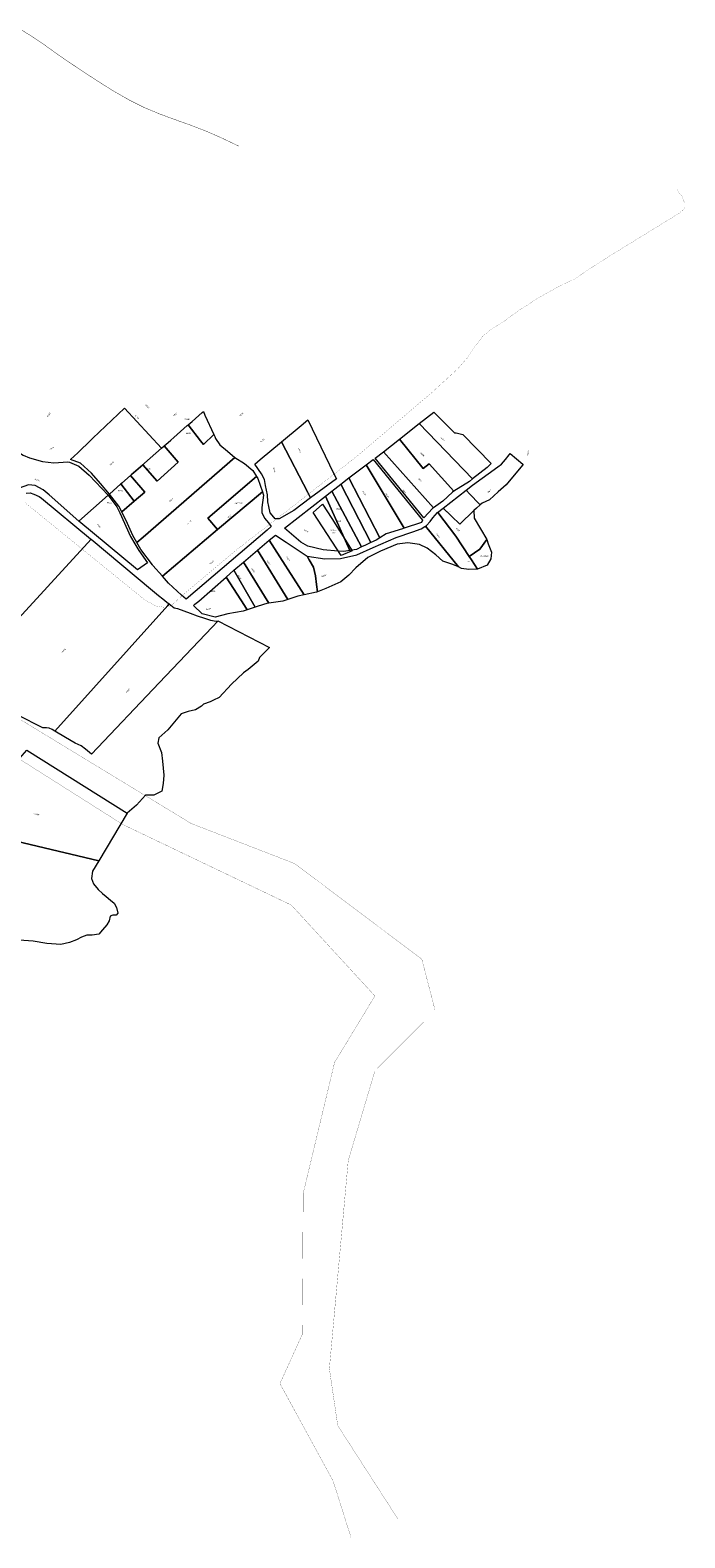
# Model space of a CAD drawing. Header units: metres. Extents: x 347609 to 748319, y 8548087 to 17123455.
# Tile 23 of 48: x 376635 to 377153, y 8567426 to 8568619. Entities that reach past the tile are written whole.
import ezdxf
from ezdxf.enums import TextEntityAlignment as Align

# ---------------------------------------------------------------- set-up
doc = ezdxf.new("R2010")
doc.units = ezdxf.units.M
doc.linetypes.add('ACAD_ISO02W100', pattern=[15, 12, -3])
doc.linetypes.add('ACAD_ISO04W100', pattern=[30, 24, -3, 0, -3])
for name, color, linetype, lineweight in [('02. FAJA MARGINAL', 5, 'ACAD_ISO02W100', 0), ('Predios Rurales', 90, 'Continuous', 15), ('Red vial nacional', 242, 'Continuous', 40), ('Red vial vecinal', 241, 'ACAD_ISO04W100', 30)]:
    doc.layers.add(name, color=color, linetype=linetype, lineweight=lineweight)
doc.layers.add('Predios Rurales Nombres', color=7, linetype='Continuous', true_color=0xffffff)
doc.layers.add('ZR_LIMA_PSAD56_A_WGS84', color=210, linetype='Continuous')
doc.styles.add('ARIAL', font='arial.ttf')
doc.styles.add('MtXpl_MS_Shell_Dlg_2', font='txt')

msp = doc.modelspace()

# ---------------------------------------------------------------- linework, layer by layer
at = {"layer": '02. FAJA MARGINAL', "color": 5, "true_color": 0x0000ff, "const_width": 0.15}
for points in [[(375944.2, 8568225.3), (376206.1, 8568182.8), (376411.9, 8568153.9), (376521.9, 8568095.4), (376587.4, 8568098), (376762.6, 8567991.4), (376844.2, 8567959.8), (376944.9, 8567884.1), (376955.4, 8567843.6), (376907.8, 8567795.7), (376886.7, 8567724.7), (376871.8, 8567560.1), (376878.4, 8567515.1), (376926.1, 8567441)], [(375877.5, 8567966.6), (376180.9, 8567947.6), (376274.9, 8567954.2), (376374.5, 8567976.9), (376485.9, 8568070.5), (376578.8, 8568072.8), (376708.5, 8567990.6), (376841.7, 8567926.9), (376907.8, 8567855), (376875.9, 8567802.4), (376851.1, 8567698.8), (376850.3, 8567587.1), (376832.7, 8567548.3), (376874.8, 8567471.1), (376889, 8567426.3)]]:
    msp.add_lwpolyline(points, dxfattribs=at)
at = {"layer": 'Predios Rurales', "lineweight": 15}
for points in [[(376667.2, 8568279.5), (376672.8, 8568284.8), (376683.5, 8568295), (376684.8, 8568296.2), (376709.8, 8568320), (376739.1, 8568288.4), (376725.6, 8568276.5), (376724.3, 8568275.3), (376716.9, 8568268.8), (376715.7, 8568267.8), (376714.5, 8568266.7), (376707.6, 8568260.6), (376707, 8568260.1), (376697.9, 8568252.1), (376690.8, 8568260.4), (376683.7, 8568268.6), (376674.9, 8568276.4)], [(376772.3, 8568291.2), (376770, 8568294.2), (376760.1, 8568306.8), (376763.2, 8568309.6), (376771.3, 8568316.7), (376772.3, 8568317.5), (376773.4, 8568314.4), (376780.4, 8568299.2)], [(376834, 8568293.5), (376849.4, 8568306.4), (376854.7, 8568310.8), (376875.4, 8568268), (376877.3, 8568264.1), (376857, 8568249), (376854.8, 8568253.3)], [(376985, 8568264), (376942.9, 8568307.9), (376954.3, 8568316.9), (376957.5, 8568313.7), (376970.7, 8568300.5), (376972, 8568300.5), (376977.2, 8568299.3), (376999.7, 8568276.3), (376996.6, 8568273.2)], [(376712.1, 8568228.7), (376707.8, 8568238), (376717.5, 8568246.4), (376725.8, 8568253.6), (376714.5, 8568266.7), (376715.7, 8568267.8), (376716.9, 8568268.8), (376724.3, 8568275.3), (376735.5, 8568262.2), (376752.1, 8568277.4), (376741.2, 8568290.2), (376744.3, 8568293), (376746.5, 8568294.8), (376748.7, 8568296.8), (376756.8, 8568303.9), (376759.4, 8568306.2), (376760.1, 8568306.8), (376770, 8568294.2), (376772.3, 8568291.2), (376780.4, 8568299.2), (376781.1, 8568297.6), (376781.8, 8568296.1), (376785.3, 8568291.1), (376791.2, 8568286.1), (376797.1, 8568281.1), (376724.6, 8568218.1), (376719.6, 8568213.7), (376716.4, 8568219.4)], [(376946, 8568272.2), (376927.2, 8568295.6), (376942.9, 8568307.9), (376985, 8568264), (376982.6, 8568262), (376970.3, 8568254.3), (376950.6, 8568276.1)], [(376673.6, 8568230.7), (376650.1, 8568251.6), (376645.5, 8568255.5), (376639.2, 8568258.8), (376633.8, 8568259.5), (376626.6, 8568256.7), (376620.5, 8568255.3), (376616.7, 8568256.2), (376615.7, 8568257.1), (376613.1, 8568259.2), (376603.1, 8568270.1), (376606.9, 8568276.4), (376613.1, 8568283.9), (376617.9, 8568287.2), (376622.5, 8568287.3), (376629.6, 8568282.8), (376634.7, 8568280.7), (376644.9, 8568277.8), (376653.8, 8568276.7), (376665, 8568277.7), (376666.3, 8568277.2), (376673.6, 8568274.2), (376681.9, 8568266.9), (376696.9, 8568251.2)], [(376735.5, 8568262.2), (376724.3, 8568275.3), (376725.6, 8568276.5), (376739.1, 8568288.4), (376741.2, 8568290.2), (376752.1, 8568277.4)], [(376812.8, 8568275.8), (376817, 8568279.3), (376834, 8568293.5), (376854.8, 8568253.3), (376857, 8568249), (376843.7, 8568239.2), (376832, 8568232.6), (376829, 8568232.5), (376826.6, 8568235.5), (376825.1, 8568237.3), (376823.8, 8568242.2), (376823.1, 8568246), (376822.8, 8568251.4), (376822.1, 8568255.1), (376821.4, 8568258.9), (376820.5, 8568263.5), (376818.2, 8568268.1)], [(376946.6, 8568233.3), (376907.9, 8568280.5), (376914.6, 8568285.6), (376954.1, 8568241.2), (376953.5, 8568240.8)], [(376954.1, 8568241.2), (376914.6, 8568285.6), (376927.2, 8568295.6), (376946, 8568272.2), (376950.6, 8568276.1), (376970.3, 8568254.3), (376969.2, 8568253.6), (376961.4, 8568246.4)], [(376722.7, 8568208.3), (376719.6, 8568213.7), (376724.6, 8568218.1), (376797.1, 8568281.1), (376804.7, 8568276.2), (376811.2, 8568270.7), (376814.2, 8568266.1), (376775.8, 8568233), (376783.4, 8568224.1), (376739.8, 8568187.2), (376732.2, 8568195.6), (376731.8, 8568196)], [(376911.8, 8568217.5), (376887.2, 8568264.8), (376900.8, 8568275.1), (376930.9, 8568225), (376929.5, 8568224.6), (376916.6, 8568220.6)], [(376930.9, 8568225), (376900.8, 8568275.1), (376906.3, 8568279.3), (376945.5, 8568231.5), (376944.6, 8568229.6)], [(376982.9, 8568252.1), (376979.9, 8568255.2), (376984.9, 8568259.2), (377005, 8568273.5), (377008, 8568275.7), (377011, 8568279.3), (377014, 8568283), (377014.8, 8568284.3), (377024.9, 8568275.7), (377024.7, 8568275.3), (377018, 8568266.9), (377011.5, 8568259.4), (377005.4, 8568253.8), (376998.4, 8568247.4), (376992.5, 8568244.8), (376991.1, 8568243.6), (376990.3, 8568244.3)], [(376717.5, 8568246.4), (376707, 8568260.1), (376707.6, 8568260.6), (376714.5, 8568266.7), (376725.8, 8568253.6)], [(376775.8, 8568233), (376814.2, 8568266.1), (376815.3, 8568264.4), (376818.8, 8568253.9), (376783.4, 8568224.1)], [(376904.7, 8568213.7), (376880.8, 8568259.9), (376887.2, 8568264.8), (376911.8, 8568217.5), (376908.8, 8568215.6)], [(376720, 8568192), (376673.6, 8568230.7), (376696.9, 8568251.2), (376703.7, 8568241.9), (376706, 8568237.2), (376714.6, 8568218.6), (376717.9, 8568212.7), (376721, 8568207.3), (376728, 8568197.7)], [(376705.3, 8568242.4), (376697.9, 8568252.1), (376707, 8568260.1), (376717.5, 8568246.4), (376707.8, 8568238)], [(376744.7, 8568181.7), (376743.1, 8568183.4), (376739.8, 8568187.2), (376783.4, 8568224.1), (376818.8, 8568253.9), (376819.7, 8568251.2), (376818.3, 8568241.4), (376818.5, 8568237.5), (376820.6, 8568233), (376823.6, 8568229.2), (376825.8, 8568226.5), (376822.5, 8568223.6), (376758.5, 8568168.9), (376754.9, 8568172.2)], [(376849.1, 8568214), (376836.3, 8568225.2), (376868.6, 8568250.4), (376887.9, 8568207.5), (376883.1, 8568206.7), (376878.8, 8568207), (376866.8, 8568208), (376854.7, 8568210.8)], [(376887.9, 8568207.5), (376868.6, 8568250.4), (376873.8, 8568254.5), (376897.2, 8568210.2), (376893.2, 8568208.3)], [(376897.2, 8568210.2), (376873.8, 8568254.5), (376880.8, 8568259.9), (376904.7, 8568213.7), (376900.4, 8568211.7)], [(376974.9, 8568228.3), (376961.9, 8568240.8), (376979.9, 8568255.2), (376982.9, 8568252.1), (376990.3, 8568244.3), (376991.1, 8568243.6), (376988.1, 8568240.9), (376986.1, 8568239.2)], [(376973.8, 8568194.4), (376947.9, 8568226.7), (376948.5, 8568227.1), (376951.4, 8568230.4), (376953.7, 8568233.3), (376957.3, 8568237.6), (376957.5, 8568237.4), (376971.7, 8568218.8), (376982.4, 8568202.7), (376984.2, 8568200.1), (376989, 8568192.7), (376982, 8568192.5), (376976.3, 8568193.2)], [(376971.7, 8568218.8), (376957.5, 8568237.4), (376957.3, 8568237.6), (376961.9, 8568240.8), (376974.9, 8568228.3), (376986.1, 8568239.2), (376986.2, 8568232.9), (376996.2, 8568216), (376990.7, 8568208.6), (376982.4, 8568202.7)], [(376925.5, 8568212.4), (376912.3, 8568206.8), (376902.3, 8568202), (376892.8, 8568193.7), (376887.2, 8568187.8), (376880.8, 8568182.7), (376869, 8568177.4), (376862.3, 8568174.6), (376861.7, 8568180.4), (376860.9, 8568187.5), (376859.3, 8568194.3), (376855.9, 8568200), (376854.2, 8568203), (376868.1, 8568200.8), (376880.7, 8568201.1), (376893.6, 8568204.1), (376906.3, 8568209.8), (376924.7, 8568217.8), (376937.8, 8568222.1), (376944.5, 8568224.6), (376947.4, 8568226.5), (376947.9, 8568226.7), (376973.8, 8568194.4), (376969.3, 8568196.4), (376961.5, 8568199), (376955.9, 8568204), (376949.2, 8568209.3), (376943.1, 8568212.1), (376933.8, 8568213.5)], [(376838.9, 8568168.7), (376814.9, 8568207.6), (376824.3, 8568215.5), (376851.9, 8568172.3), (376846.9, 8568171.3)], [(376851.9, 8568172.3), (376824.3, 8568215.5), (376829.2, 8568219.5), (376837.5, 8568214.1), (376854.2, 8568203), (376855.9, 8568200), (376859.3, 8568194.3), (376860.9, 8568187.5), (376861.7, 8568180.4), (376862.3, 8568174.6), (376861.7, 8568174.4)], [(376989, 8568192.7), (376984.2, 8568200.1), (376982.4, 8568202.7), (376990.7, 8568208.6), (376996.2, 8568216), (376997.4, 8568212.8), (377000, 8568206.1), (376999.6, 8568200.8), (376996.7, 8568195.9)], [(376823.9, 8568165.8), (376803.9, 8568198.3), (376814.9, 8568207.6), (376838.9, 8568168.7), (376834.9, 8568167.4)], [(376790.1, 8568186.3), (376796.3, 8568191.8), (376813, 8568162.6), (376806.8, 8568160.6), (376804.6, 8568164)], [(376813, 8568162.6), (376796.3, 8568191.8), (376803.9, 8568198.3), (376823.9, 8568165.8), (376823.2, 8568165.7), (376814.8, 8568163.2)], [(376771.2, 8568157.3), (376764.4, 8568163.9), (376765.5, 8568165), (376768.5, 8568167.4), (376790.1, 8568186.3), (376804.6, 8568164), (376806.8, 8568160.6), (376803.6, 8568159.5), (376791.6, 8568157.3), (376781.5, 8568154.8)], [(376654.8, 8568064.6), (376744, 8568163.8), (376745.1, 8568165.1), (376746.3, 8568164.2), (376749.1, 8568162), (376751.6, 8568161.5), (376761.7, 8568157.9), (376767.2, 8568155.8), (376773, 8568153.8), (376777.7, 8568152.4), (376782.3, 8568151.5), (376783.5, 8568151.6), (376779, 8568146.9), (376737.3, 8568102.7), (376683.7, 8568046.3), (376678.9, 8568050.2), (376675.5, 8568053), (376670.8, 8568055.1), (376663.2, 8568059.5)], [(376689.4, 8567961.9), (376575.1, 8567989.1), (376608.4, 8568022.1), (376632.5, 8568049.4), (376711.9, 8567999.6)]]:
    msp.add_lwpolyline(points, close=True, dxfattribs=at)
for points in [[(376632.1, 8568252.7), (376635.2, 8568253), (376638.2, 8568251.9), (376642.3, 8568250.1), (376644.2, 8568248.9), (376683, 8568216.6), (376683.4, 8568216.3), (376582.4, 8568106.3)], [(376582.4, 8568106.3), (376683.4, 8568216.3), (376731.9, 8568175.9), (376736.8, 8568171.8), (376740, 8568169.1), (376743.2, 8568166.5), (376745.1, 8568165.1), (376744, 8568163.8), (376654.8, 8568064.6), (376652.5, 8568065.9), (376650.2, 8568066.8), (376648, 8568067.2), (376645.3, 8568067), (376625.4, 8568077.2)], [(376575.1, 8567989.1), (376689.4, 8567961.9), (376684.4, 8567953.6), (376683.7, 8567947.9), (376685.4, 8567943.6), (376689, 8567939.2), (376692.3, 8567936.1), (376695.2, 8567933.7), (376698.7, 8567930.8), (376701.7, 8567928.3), (376703.5, 8567925.1), (376704.4, 8567920.5), (376703.1, 8567918.9), (376700.6, 8567919), (376698.5, 8567918), (376697.6, 8567914.5), (376695.8, 8567911.2), (376692.5, 8567907.2), (376689.5, 8567903.9), (376684.3, 8567903.1), (376679.9, 8567903.1), (376675.7, 8567901.5), (376671.9, 8567899.4), (376666.4, 8567897.3), (376659.5, 8567895.6), (376648.5, 8567896.4), (376637.5, 8567898.4), (376611.9, 8567900.3)]]:
    msp.add_lwpolyline(points, dxfattribs=at)
at = {"layer": 'Red vial nacional', "transparency": 33554623, "const_width": 0.3}
msp.add_lwpolyline([(376628.7, 8568619), (376637.5, 8568613.6), (376646.7, 8568607.3), (376656.4, 8568600.3), (376666.9, 8568593.1), (376677.9, 8568585.8), (376689.2, 8568578.4), (376701, 8568571), (376713.2, 8568564), (376725.6, 8568557.8), (376737.8, 8568552.7), (376749.8, 8568548.3), (376761.6, 8568544.1), (376773.3, 8568539.6), (376784.9, 8568534.6), (376796.1, 8568529.3), (376800, 8568527.4)], dxfattribs=at)
at = {"layer": 'Red vial vecinal', "lineweight": 15, "transparency": 33554687, "const_width": 0.1}
msp.add_lwpolyline([(377146.8, 8568492.8), (377151, 8568486.9), (377152.8, 8568482), (377152.8, 8568479.4), (377152, 8568477.2), (377148.3, 8568474.2), (377090, 8568438.3), (377065.5, 8568422.2), (377051.6, 8568415.5), (377037.1, 8568407.3), (377021.3, 8568397.1), (377010.6, 8568389.3), (376999.1, 8568381.8), (376993, 8568376.9), (376987.8, 8568370), (376981.1, 8568360), (376972.9, 8568350.8), (376952.6, 8568332.2), (376893.6, 8568282), (376842.1, 8568241.8), (376798.3, 8568207.9), (376757, 8568173.2), (376746.8, 8568163.9), (376741.8, 8568162.4), (376734.3, 8568163.6), (376725.5, 8568168.6), (376631.2, 8568245.2)], dxfattribs=at)
at = {"layer": 'ZR_LIMA_PSAD56_A_WGS84', "linetype": 'Continuous', "lineweight": 15, "flags": 128}
for points in [[(376818.8, 8568253.9), (376783.4, 8568224.1), (376775.8, 8568233), (376814.2, 8568266.1), (376815.3, 8568264.4), (376818.8, 8568253.9)], [(376889.8, 8568207.2), (376881.2, 8568203.6), (376858.9, 8568237.6), (376866.4, 8568244), (376873.7, 8568232.7), (376889.8, 8568207.2)], [(376996.7, 8568195.9), (376989, 8568192.7), (376984.2, 8568200.1), (376982.4, 8568202.7), (376990.7, 8568208.6), (376996.2, 8568216), (376997.4, 8568212.8), (377000, 8568206.1), (376999.6, 8568200.8), (376996.7, 8568195.9)]]:
    msp.add_lwpolyline(points, close=True, dxfattribs=at)
msp.add_lwpolyline([(376632.1, 8568252.7), (376635.2, 8568253), (376638.2, 8568251.9), (376642.3, 8568250.1), (376644.2, 8568248.9), (376683, 8568216.6), (376683.4, 8568216.3), (376731.9, 8568175.9), (376736.8, 8568171.8), (376740, 8568169.1), (376743.2, 8568166.5), (376745.1, 8568165.1), (376746.3, 8568164.2), (376749.1, 8568162), (376751.6, 8568161.5), (376761.7, 8568157.9), (376767.2, 8568155.8), (376773, 8568153.8), (376777.7, 8568152.4), (376777.7, 8568152.4), (376782.3, 8568151.5), (376783.5, 8568151.6), (376783.5, 8568151.7), (376824.5, 8568130.7), (376816.5, 8568122.7), (376815.5, 8568119.9), (376807.5, 8568113.4), (376803.8, 8568110.7), (376794.5, 8568101.6), (376784.6, 8568091.1), (376780.1, 8568088.9), (376777.6, 8568087.6), (376772.3, 8568085.9), (376770.6, 8568084.4), (376765.8, 8568081.4), (376760.1, 8568080.1), (376754.6, 8568078.1), (376744.1, 8568065.6), (376736.9, 8568059.3), (376736.1, 8568055.1), (376739.1, 8568047.6), (376739.9, 8568040.8), (376740.9, 8568029.6), (376740.4, 8568023), (376739.4, 8568017), (376732.9, 8568013.8), (376726.4, 8568013.8), (376719.2, 8568006), (376711.9, 8567999.6), (376689.4, 8567961.9), (376684.4, 8567953.6), (376683.7, 8567947.9), (376685.4, 8567943.6), (376689, 8567939.2), (376692.3, 8567936.1), (376695.2, 8567933.7), (376698.7, 8567930.8), (376701.7, 8567928.3), (376703.5, 8567925.1), (376704.4, 8567920.5), (376703.1, 8567918.9), (376700.6, 8567919), (376698.5, 8567918), (376697.6, 8567914.5), (376695.8, 8567911.2), (376692.5, 8567907.2), (376689.5, 8567903.9), (376684.3, 8567903.1), (376679.9, 8567903.1), (376675.7, 8567901.5), (376671.9, 8567899.4), (376666.4, 8567897.3), (376659.5, 8567895.6), (376648.5, 8567896.4), (376637.5, 8567898.4), (376611.9, 8567900.3)], dxfattribs=at)

# ---------------------------------------------------------------- texts
at = {"layer": 'Predios Rurales Nombres', "color": 251, "true_color": 0x636466, "style": 'ARIAL'}
for s, rotation, p in [('06207', -47.2225, (376725.9, 8568322.2)), ('06199', 53.7201, (376649.4, 8568312.7)), ('06208', -47.2994, (376717.7, 8568314)), ('06205', 38.8297, (376749, 8568313.3)), ('06252', 43.3499, (376801.3, 8568313.1)), ('06245', -42.5618, (376959.4, 8568296.2)), ('06200', 32.2654, (376651.1, 8568286.7)), ('06251', 38.3876, (376817.9, 8568292.8)), ('06249', -67.3765, (376846.8, 8568288.2)), ('06244', -42.388, (376943.3, 8568284.2)), ('06246', 76.7524, (377029.2, 8568282.5)), ('06209', 39.5255, (376698.7, 8568274.4)), ('06248', -74.9271, (376826.9, 8568272.8)), ('06211', -19.5915, (376638.6, 8568263.2)), ('06242', -44.0138, (376941.6, 8568263.8)), ('06219', 45.503, (376745.8, 8568245.5)), ('06235', -60.3878, (376897.6, 8568254.1)), ('06240', -54.1177, (376915.8, 8568252)), ('06241', -49.6076, (376929.2, 8568254.9)), ('09913', 40.2905, (376997.4, 8568252.6)), ('06223', -51.3673, (376687.6, 8568228.1)), ('06220', 45.725, (376760.2, 8568227.7)), ('06221', 41.1761, (376791.7, 8568232.4)), ('06239', -44.2903, (376971.6, 8568224.5)), ('06229', -31.8242, (376851.3, 8568223.5)), ('06236', -52.4719, (376955.9, 8568220.1)), ('06228', -53.7937, (376837.3, 8568201.9)), ('06222', 41.3617, (376777.8, 8568196)), ('06226', -57.514, (376809.8, 8568192.9)), ('06227', -57.5138, (376822, 8568198.8)), ('09906', -58.9703, (376799.1, 8568187.5)), ('06232', 15.2859, (376865.9, 8568186.2)), ('06224', 12.6907, (376774.4, 8568160)), ('06019', 44.0095, (376660.8, 8568126.2)), ('06017', 45.9406, (376711.7, 8568094.6)), ('018306', -11.3567, (376637.7, 8567998.4))]:
    msp.add_text(s, height=1, rotation=rotation, dxfattribs=at).set_placement(p, align=Align.BOTTOM_LEFT)
for s, p in [('06206', (376757.2, 8568310.4)), ('06218', (376758.4, 8568299.4)), ('06215', (376726.5, 8568271.4)), ('06213', (376704.7, 8568253.9)), ('06212', (376695.9, 8568244.5)), ('06234', (376876.9, 8568239.5)), ('09730', (376964.5, 8568237.2)), ('06231', (376877.3, 8568230)), ('06230', (376874.1, 8568220.6)), ('06237', (376980.8, 8568197.9)), ('06225', (376777.7, 8568174.4))]:
    msp.add_text(s, height=1, dxfattribs=at).set_placement(p, align=Align.BOTTOM_LEFT)
at = {"layer": 'ZR_LIMA_PSAD56_A_WGS84', "color": 0, "style": 'MtXpl_MS_Shell_Dlg_2'}
for s, p in [('21032046', (376796.9, 8568244.2)), ('90152505', (376872.8, 8568223)), ('21097120', (376991.3, 8568202.6))]:
    msp.add_text(s, height=1, dxfattribs=at).set_placement(p)

doc.saveas('drawing.dxf')
